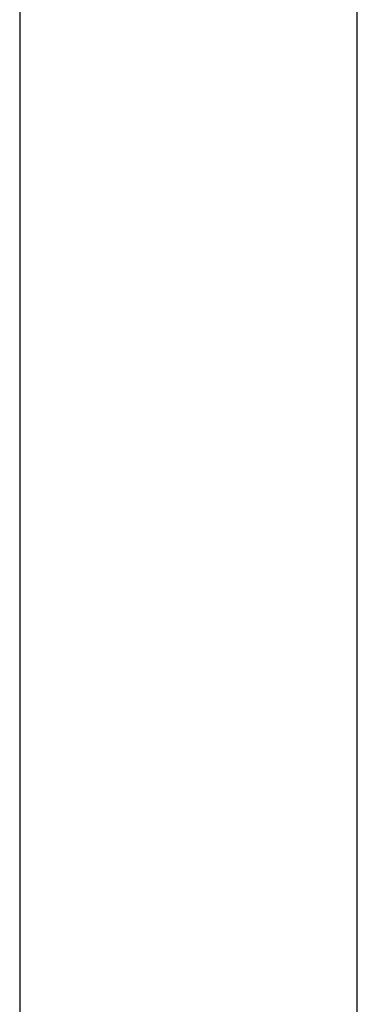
# Model space of a CAD drawing. Header units: metres. Extents: x 391.1 to 427.5, y 12.7 to 29.9.
# Tile 135 of 212: x 407.943 to 408.093, y 23.291 to 23.728. Entities that reach past the tile are written whole.
import ezdxf

# ---------------------------------------------------------------- set-up
doc = ezdxf.new("R2010")
doc.units = ezdxf.units.M
doc.layers.add('A-WALL-____-MCUT', color=7, linetype='Continuous', lineweight=25)
doc.layers.add('A-WALL-____-OTLN', color=7, linetype='Continuous', lineweight=25)

# ---------------------------------------------------------------- blocks, each defined once
blk = doc.blocks.new('Family - Evans P-1-153493-01_CLI_AIRE_PS1')
at = {"layer": 'A-WALL-____-MCUT', "color": 253, "true_color": 0xaaaaaa}
for p, q in [((10.56012, 0.15), (0, 0.15)), ((0, 0), (10.56012, 0))]:
    blk.add_line(p, q, dxfattribs=at)
at = {"layer": 'A-WALL-____-OTLN', "color": 253, "true_color": 0xaaaaaa}
for p, q in [((10.56012, 0.15), (0, 0.15)), ((0, 0), (10.56012, 0))]:
    blk.add_line(p, q, dxfattribs=at)
at = {"layer": 'A-WALL-____-OTLN', "color": 253, "lineweight": 18, "true_color": 0xaaaaaa}
blk.add_line((0, 0), (10.56012, 0), dxfattribs=at)
blk = doc.blocks.new('LONDR55-XX_ZZ-ARQ-CAA-M3D-Londres55_ifc-1-01_CLI_AIRE_PS1')
at = {"layer": 'A-WALL-____-OTLN', "color": 253, "lineweight": 18, "true_color": 0xaaaaaa, "rotation": 270}
blk.add_blockref('Family - Evans P-1-153493-01_CLI_AIRE_PS1', (407.94319, 24.74074), dxfattribs=at)

msp = doc.modelspace()

# ---------------------------------------------------------------- block references
at = {"lineweight": 5}
msp.add_blockref('LONDR55-XX_ZZ-ARQ-CAA-M3D-Londres55_ifc-1-01_CLI_AIRE_PS1', (0, 0), dxfattribs=at)

doc.saveas('drawing.dxf')
